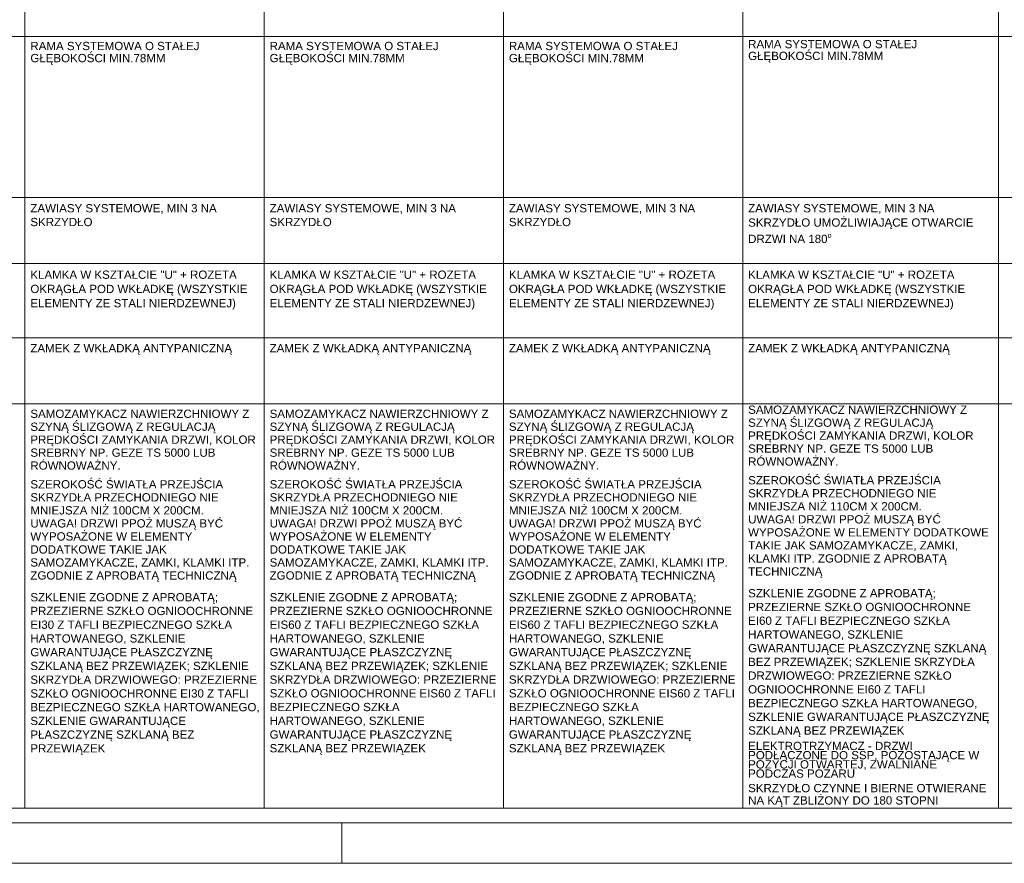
# Paper-space layout 'A-57 ZESTAWIENIE STOLARKI PROJEKTOWANEJ' of a CAD drawing. Header units: millimetres. Extents: x 0 to 900, y 0 to 1010.
# Tile 2 of 63: x 141 to 260, y 0 to 102. Entities that reach past the tile are written whole.
import ezdxf
from ezdxf.xclip import XClip

# ---------------------------------------------------------------- set-up
doc = ezdxf.new("R2010")
doc.units = ezdxf.units.MM
doc.header["$MEASUREMENT"] = 0
doc.header["$XCLIPFRAME"] = 0
for name, color, linetype, lineweight, true_color in [('0_Nr_pióra__7', 7, 'Continuous', 18, 0x171717), ('0_Nr_pióra__94', 7, 'Continuous', 5, 0x3b3b3b), ('A_Arkusz_Nr_pióra__237', 7, 'Continuous', 5, 0x343434)]:
    doc.layers.add(name, color=color, linetype=linetype, lineweight=lineweight, true_color=true_color)
doc.layers.add('A_Arkusz_Nr_pióra__1', color=7, linetype='Continuous', lineweight=20)
doc.layers.add('A_podrys', color=7, linetype='Continuous')
doc.styles.add('STYL_AUTOMATYCZNY_1', font='arial.ttf')

# ---------------------------------------------------------------- blocks, each defined once
blk = doc.blocks.new('Rysunek_1_1', base_point=(-2089.9, -1946.74))
at = {"layer": '0_Nr_pióra__94', "color": 250, "linetype": 'Continuous', "lineweight": 5, "true_color": 0x3b3b3b}
for p, q in [((141.6, 199.08), (141.6, 6.68)), ((170.6, 199.08), (170.6, 6.68)), ((199.6, 199.08), (199.6, 6.68)), ((228.6, 199.08), (228.6, 6.68)), ((259.6, 199.08), (259.6, 6.68)), ((74.6, 100.18), (793.6, 100.18)), ((74.6, 80.68), (793.6, 80.68)), ((78.6, 72.68), (793.6, 72.68)), ((78.6, 63.68), (793.6, 63.68)), ((78.6, 55.68), (793.6, 55.68)), ((60.27, 6.68), (793.6, 6.68))]:
    blk.add_line(p, q, dxfattribs=at)
at = {"layer": '0_Nr_pióra__7', "color": 250, "linetype": 'Continuous', "lineweight": 18, "true_color": 0x171717, "char_height": 1, "attachment_point": 1, "style": 'STYL_AUTOMATYCZNY_1'}
for s, insert, width, line_spacing_factor in [('\\A1;{\\pql;\\fArial|b0|i0|c238|p0;\\W1.000000;RAMA SYSTEMOWA O STAŁEJ GŁĘBOKOŚCI MIN.78MM}', (142.26, 99.53), 27.4591, 0.877885), ('\\A1;{\\pql;\\fArial|b0|i0|c238|p0;\\W1.000000;RAMA SYSTEMOWA O STAŁEJ GŁĘBOKOŚCI MIN.78MM}', (171.26, 99.53), 27.5, 0.877885), ('\\A1;{\\pql;\\fArial|b0|i0|c238|p0;\\W1.000000;RAMA SYSTEMOWA O STAŁEJ GŁĘBOKOŚCI MIN.78MM}', (200.26, 99.53), 27.5, 0.877885), ('\\A1;{\\pql;\\fArial|b0|i0|c238|p0;\\W1.000000;RAMA SYSTEMOWA O STAŁEJ GŁĘBOKOŚCI MIN.78MM}', (229.26, 99.76), 29.4591, 0.859401), ('\\A1;{\\pql;\\fArial|b0|i0|c238|p0;\\W1.000000;ZAWIASY SYSTEMOWE, MIN 3 NA SKRZYDŁO UMOŻLIWIAJĄCE OTWARCIE DRZWI NA 180\\fArial|b0|i0|c238|p0;\\H0.942857x;\\W1.000000;\\A1{\\H.66x;\\So^  ;}\\fArial|b0|i0|c238|p0;\\H1.060606x;\\W1.000000; }', (229.26, 79.87), 29.4591, 1.039307), ('\\A1;{\\pql;\\fArial|b0|i0|c238|p0;\\W1.000000;ZAWIASY SYSTEMOWE, MIN 3 NA \\fArial|b0|i0|c238|p0;\\W1.000000;SKRZYDŁO}', (142.26, 79.87), 27.4591, 1.001649), ('\\A1;{\\pql;\\fArial|b0|i0|c238|p0;\\W1.000000;ZAWIASY SYSTEMOWE, MIN 3 NA \\fArial|b0|i0|c238|p0;\\W1.000000;SKRZYDŁO}', (171.26, 79.87), 27.5, 1.001649), ('\\A1;{\\pql;\\fArial|b0|i0|c238|p0;\\W1.000000;ZAWIASY SYSTEMOWE, MIN 3 NA \\fArial|b0|i0|c238|p0;\\W1.000000;SKRZYDŁO}', (200.26, 79.87), 27.5, 1.001649), ('\\A1;{\\pql;\\fArial|b0|i0|c238|p0;\\W1.000000;KLAMKA W KSZTAŁCIE "U" + ROZETA \\fArial|b0|i0|c238|p0;\\W1.000000;OKRĄGŁA POD WKŁADKĘ (WSZYSTKIE \\fArial|b0|i0|c238|p0;\\W1.000000;ELEMENTY ZE STALI NIERDZEWNEJ)}', (142.26, 71.82), 27.4591, 1.036028), ('\\A1;{\\pql;\\fArial|b0|i0|c238|p0;\\W1.000000;KLAMKA W KSZTAŁCIE "U" + ROZETA \\fArial|b0|i0|c238|p0;\\W1.000000;OKRĄGŁA POD WKŁADKĘ (WSZYSTKIE \\fArial|b0|i0|c238|p0;\\W1.000000;ELEMENTY ZE STALI NIERDZEWNEJ)}', (171.26, 71.82), 27.5, 1.036028), ('\\A1;{\\pql;\\fArial|b0|i0|c238|p0;\\W1.000000;KLAMKA W KSZTAŁCIE "U" + ROZETA \\fArial|b0|i0|c238|p0;\\W1.000000;OKRĄGŁA POD WKŁADKĘ (WSZYSTKIE \\fArial|b0|i0|c238|p0;\\W1.000000;ELEMENTY ZE STALI NIERDZEWNEJ)}', (200.26, 71.82), 27.5, 1.036028), ('\\A1;{\\pql;\\fArial|b0|i0|c238|p0;\\W1.000000;KLAMKA W KSZTAŁCIE "U" + ROZETA OKRĄGŁA POD WKŁADKĘ (WSZYSTKIE ELEMENTY ZE STALI NIERDZEWNEJ)}', (229.26, 71.82), 29.4591, 1.036028), ('\\A1;{\\pql;\\fArial|b0|i0|c238|p0;\\W1.000000;SAMOZAMYKACZ NAWIERZCHNIOWY Z SZYNĄ ŚLIZGOWĄ Z REGULACJĄ PRĘDKOŚCI ZAMYKANIA DRZWI, KOLOR SREBRNY NP. GEZE TS 5000 LUB RÓWNOWAŻNY.}', (142.26, 54.97), 27.4599, 0.941901), ('\\A1;{\\pql;\\fArial|b0|i0|c238|p0;\\W1.000000;SAMOZAMYKACZ NAWIERZCHNIOWY Z SZYNĄ ŚLIZGOWĄ Z REGULACJĄ PRĘDKOŚCI ZAMYKANIA DRZWI, KOLOR SREBRNY NP. GEZE TS 5000 LUB RÓWNOWAŻNY.}', (171.26, 54.97), 27.4992, 0.941901), ('\\A1;{\\pql;\\fArial|b0|i0|c238|p0;\\W1.000000;SAMOZAMYKACZ NAWIERZCHNIOWY Z SZYNĄ ŚLIZGOWĄ Z REGULACJĄ PRĘDKOŚCI ZAMYKANIA DRZWI, KOLOR SREBRNY NP. GEZE TS 5000 LUB RÓWNOWAŻNY.}', (200.26, 54.97), 27.4992, 0.941901), ('\\A1;{\\pql;\\fArial|b0|i0|c238|p0;\\W1.000000;SAMOZAMYKACZ NAWIERZCHNIOWY Z SZYNĄ ŚLIZGOWĄ Z REGULACJĄ PRĘDKOŚCI ZAMYKANIA DRZWI, KOLOR SREBRNY NP. GEZE TS 5000 LUB RÓWNOWAŻNY.}', (229.26, 55.46), 29.4591, 0.941901), ('\\A1;{\\pql;\\fArial|b0|i0|c238|p0;\\W1.000000;SZEROKOŚĆ ŚWIATŁA PRZEJŚCIA SKRZYDŁA PRZECHODNIEGO NIE MNIEJSZA NIŻ 100CM X 200CM.\\P\\pql;\\fArial|b0|i0|c238|p0;\\W1.000000;UWAGA! DRZWI PPOŻ MUSZĄ BYĆ WYPOSAŻONE W ELEMENTY DODATKOWE TAKIE JAK SAMOZAMYKACZE, ZAMKI, KLAMKI ITP. ZGODNIE Z APROBATĄ TECHNICZNĄ}', (142.26, 46.42), 27.4599, 0.946258), ('\\A1;{\\pql;\\fArial|b0|i0|c238|p0;\\W1.000000;SZEROKOŚĆ ŚWIATŁA PRZEJŚCIA SKRZYDŁA PRZECHODNIEGO NIE MNIEJSZA NIŻ 100CM X 200CM.\\P\\pql;\\fArial|b0|i0|c238|p0;\\W1.000000;UWAGA! DRZWI PPOŻ MUSZĄ BYĆ WYPOSAŻONE W ELEMENTY DODATKOWE TAKIE JAK SAMOZAMYKACZE, ZAMKI, KLAMKI ITP. ZGODNIE Z APROBATĄ TECHNICZNĄ}', (171.26, 46.42), 27.4992, 0.946258), ('\\A1;{\\pql;\\fArial|b0|i0|c238|p0;\\W1.000000;SZEROKOŚĆ ŚWIATŁA PRZEJŚCIA SKRZYDŁA PRZECHODNIEGO NIE MNIEJSZA NIŻ 100CM X 200CM.\\P\\pql;\\fArial|b0|i0|c238|p0;\\W1.000000;UWAGA! DRZWI PPOŻ MUSZĄ BYĆ WYPOSAŻONE W ELEMENTY DODATKOWE TAKIE JAK SAMOZAMYKACZE, ZAMKI, KLAMKI ITP. ZGODNIE Z APROBATĄ TECHNICZNĄ}', (200.26, 46.42), 27.4992, 0.946258), ('\\A1;{\\pql;\\fArial|b0|i0|c238|p0;\\W1.000000;SZEROKOŚĆ ŚWIATŁA PRZEJŚCIA SKRZYDŁA PRZECHODNIEGO NIE MNIEJSZA NIŻ 110CM X 200CM.\\P\\pql;\\fArial|b0|i0|c238|p0;\\W1.000000;UWAGA! DRZWI PPOŻ MUSZĄ BYĆ WYPOSAŻONE W ELEMENTY DODATKOWE TAKIE JAK SAMOZAMYKACZE, ZAMKI, KLAMKI ITP. ZGODNIE Z APROBATĄ TECHNICZNĄ}', (229.26, 46.91), 29.4591, 0.946258), ('\\A1;{\\pql;\\fArial|b0|i0|c238|p0;\\W1.000000;SZKLENIE ZGODNE Z APROBATĄ; PRZEZIERNE SZKŁO OGNIOOCHRONNE EI60 Z TAFLI BEZPIECZNEGO SZKŁA HARTOWANEGO, SZKLENIE GWARANTUJĄCE PŁASZCZYZNĘ SZKLANĄ BEZ PRZEWIĄZEK; SZKLENIE SKRZYDŁA DRZWIOWEGO: PRZEZIERNE SZKŁO OGNIOOCHRONNE EI60 Z TAFLI BEZPIECZNEGO SZKŁA HARTOWANEGO, SZKLENIE GWARANTUJĄCE PŁASZCZYZNĘ SZKLANĄ BEZ PRZEWIĄZEK}', (229.26, 33.22), 29.4591, 0.997668), ('\\A1;{\\pql;\\fArial|b0|i0|c238|p0;\\W1.000000;SZKLENIE ZGODNE Z APROBATĄ; PRZEZIERNE SZKŁO OGNIOOCHRONNE EI30 Z TAFLI BEZPIECZNEGO SZKŁA HARTOWANEGO, SZKLENIE GWARANTUJĄCE PŁASZCZYZNĘ SZKLANĄ BEZ PRZEWIĄZEK; SZKLENIE SKRZYDŁA DRZWIOWEGO: PRZEZIERNE SZKŁO OGNIOOCHRONNE EI30 Z TAFLI BEZPIECZNEGO SZKŁA HARTOWANEGO, SZKLENIE GWARANTUJĄCE PŁASZCZYZNĘ SZKLANĄ BEZ PRZEWIĄZEK}', (142.26, 32.74), 27.9186, 0.998702), ('\\A1;{\\pql;\\fArial|b0|i0|c238|p0;\\W1.000000;SZKLENIE ZGODNE Z APROBATĄ; \\fArial|b0|i0|c238|p0;\\W1.000000;PRZEZIERNE SZKŁO OGNIOOCHRONNE \\fArial|b0|i0|c238|p0;\\W1.000000;EIS60 Z TAFLI BEZPIECZNEGO SZKŁA \\fArial|b0|i0|c238|p0;\\W1.000000;HARTOWANEGO, SZKLENIE \\fArial|b0|i0|c238|p0;\\W1.000000;GWARANTUJĄCE PŁASZCZYZNĘ \\fArial|b0|i0|c238|p0;\\W1.000000;SZKLANĄ BEZ PRZEWIĄZEK; SZKLENIE \\fArial|b0|i0|c238|p0;\\W1.000000;SKRZYDŁA DRZWIOWEGO: \\fArial|b0|i0|c238|p0;\\W1.000000;PRZEZIERNE SZKŁO OGNIOOCHRONNE \\fArial|b0|i0|c238|p0;\\W1.000000;EIS60 Z TAFLI BEZPIECZNEGO SZKŁA \\fArial|b0|i0|c238|p0;\\W1.000000;HARTOWANEGO, SZKLENIE \\fArial|b0|i0|c238|p0;\\W1.000000;GWARANTUJĄCE PŁASZCZYZNĘ \\fArial|b0|i0|c238|p0;\\W1.000000;SZKLANĄ BEZ PRZEWIĄZEK}', (171.26, 32.74), 27.4992, 0.997786), ('\\A1;{\\pql;\\fArial|b0|i0|c238|p0;\\W1.000000;SZKLENIE ZGODNE Z APROBATĄ; \\fArial|b0|i0|c238|p0;\\W1.000000;PRZEZIERNE SZKŁO OGNIOOCHRONNE \\fArial|b0|i0|c238|p0;\\W1.000000;EIS60 Z TAFLI BEZPIECZNEGO SZKŁA \\fArial|b0|i0|c238|p0;\\W1.000000;HARTOWANEGO, SZKLENIE \\fArial|b0|i0|c238|p0;\\W1.000000;GWARANTUJĄCE PŁASZCZYZNĘ \\fArial|b0|i0|c238|p0;\\W1.000000;SZKLANĄ BEZ PRZEWIĄZEK; SZKLENIE \\fArial|b0|i0|c238|p0;\\W1.000000;SKRZYDŁA DRZWIOWEGO: \\fArial|b0|i0|c238|p0;\\W1.000000;PRZEZIERNE SZKŁO OGNIOOCHRONNE \\fArial|b0|i0|c238|p0;\\W1.000000;EIS60 Z TAFLI BEZPIECZNEGO SZKŁA \\fArial|b0|i0|c238|p0;\\W1.000000;HARTOWANEGO, SZKLENIE \\fArial|b0|i0|c238|p0;\\W1.000000;GWARANTUJĄCE PŁASZCZYZNĘ \\fArial|b0|i0|c238|p0;\\W1.000000;SZKLANĄ BEZ PRZEWIĄZEK}', (200.26, 32.74), 27.4992, 0.997786), ('\\A1;{\\pql;\\fArial|b0|i0|c238|p0;\\W1.000000;ELEKTROTRZYMACZ - DRZWI PODŁĄCZONE DO SSP, POZOSTAJĄCE W POZYCJI OTWARTEJ, ZWALNIANE PODCZAS POŻARU}', (229.26, 14.72), 29.4591, 0.669731), ('\\A1;{\\pql;\\fArial|b0|i0|c238|p0;\\W1.000000;SKRZYDŁO CZYNNE I BIERNE OTWIERANE NA KĄT ZBLIŻONY DO 180 STOPNI}', (229.26, 9.61), 29.4591, 0.895418)]:
    blk.add_mtext(s, dxfattribs=dict(at, insert=insert, width=width, line_spacing_factor=line_spacing_factor))
for insert in [(142.26, 62.91), (171.26, 62.91), (200.26, 62.91), (229.26, 62.91)]:
    blk.add_mtext('\\A1;{\\pql;\\fArial|b0|i0|c238|p0;\\W1.000000;ZAMEK \\fArial|b0|i0|c238|p0;\\W1.000000;Z\\fArial|b0|i0|c238|p0;\\W1.000000; WKŁADKĄ\\fArial|b0|i0|c238|p0;\\W1.000000; ANTYPANICZNĄ}', dxfattribs=dict(at, insert=insert))

psp = doc.layouts.new('A-57 ZESTAWIENIE STOLARKI PROJEKTOWANEJ')

# ---------------------------------------------------------------- linework, layer by layer
at = {"layer": 'A_Arkusz_Nr_pióra__1', "color": 7, "linetype": 'Continuous', "lineweight": 20}
psp.add_line((895.1, 4.9), (29.9, 4.9), dxfattribs=at)
at = {"layer": 'A_Arkusz_Nr_pióra__1', "color": 7, "linetype": 'Continuous', "lineweight": 20, "flags": 128}
psp.add_lwpolyline([(0, 1010), (900, 1010), (900, 0), (0, 0)], close=True, dxfattribs=at)
at = {"layer": 'A_Arkusz_Nr_pióra__237', "color": 250, "linetype": 'Continuous', "lineweight": 5, "true_color": 0x343434}
psp.add_line((180, 0), (180, 4.9), dxfattribs=at)

# ---------------------------------------------------------------- block references
at = {"layer": 'A_podrys', "color": 37, "linetype": 'Continuous', "lineweight": 5, "true_color": 0x656532}
ref = psp.add_blockref('Rysunek_1_1', (-2089.9, -1946.74), dxfattribs=at)
XClip(ref).set_block_clipping_path([(28.6628210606, 4.9003190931), (892.6953650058, 1005.4179299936)])

doc.saveas('drawing.dxf')
